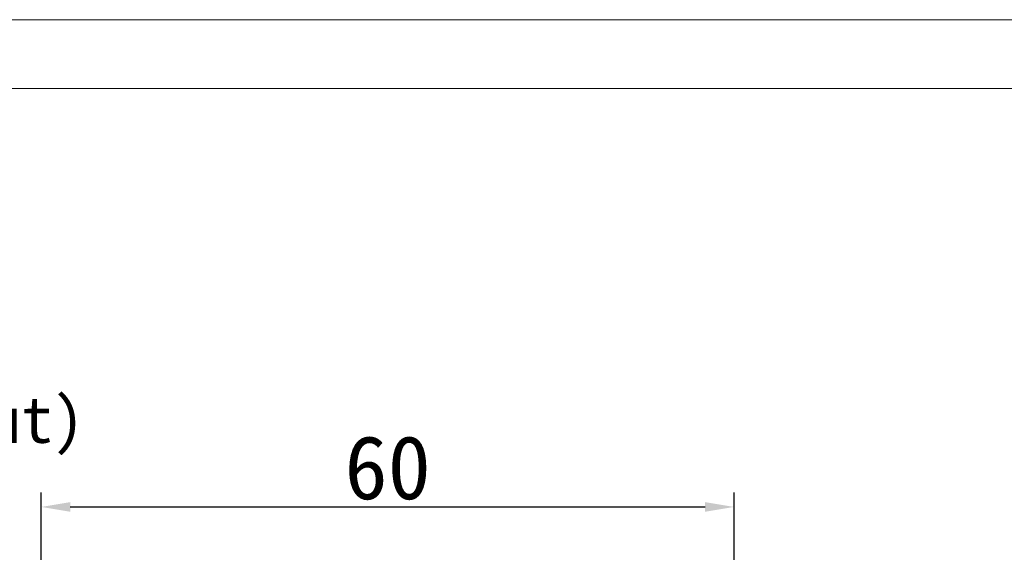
# Model space of a CAD drawing. Header units: millimetres. Extents: x 1384 to 1884, y 1004 to 1358.
# Tile 6 of 8: x 1588 to 1673, y 1312 to 1358. Entities that reach past the tile are written whole.
import ezdxf

# ---------------------------------------------------------------- set-up
doc = ezdxf.new("R2010")
doc.units = ezdxf.units.MM
doc.header["$PDSIZE"] = -5
doc.layers.get('0').update_dxf_attribs({"lineweight": 18})
doc.layers.get('Defpoints').update_dxf_attribs({"lineweight": 18})
doc.layers.add('尺寸线', color=7, linetype='Continuous', lineweight=18)
doc.layers.add('尺寸线层', color=3, linetype='Continuous', lineweight=18)
doc.styles.add('工程字', font='txt')
doc.dimstyles.new('副本 ISO-25', dxfattribs={"dimtxt": 5.5, "dimasz": 2.5, "dimexe": 1.25, "dimexo": 0.625, "dimtad": 1, "dimtxsty": '工程字', "dimcen": 2.5, "dimdle": 5, "dimadec": 0, "dimazin": 0, "dimtfac": 1, "dimtmove": 0, "dimatfit": 3, "dimfxl": 1, "dimtolj": 1, "dimarcsym": 0})

# ---------------------------------------------------------------- blocks, each defined once
blk = doc.blocks.new('*D113')
at = {"layer": 'Defpoints', "color": 0}
for p in [(1649.525, 1316.098), (1589.525, 1304.508), (1649.525, 1304.508)]:
    blk.add_point(p, dxfattribs=at)
at = {"layer": '尺寸线层', "color": 0, "lineweight": -2}
for p, q in [((1589.525, 1305.133), (1589.525, 1317.348)), ((1649.525, 1305.133), (1649.525, 1317.348)), ((1592.025, 1316.098), (1647.025, 1316.098))]:
    blk.add_line(p, q, dxfattribs=at)
at = {"layer": '尺寸线层', "color": 0}
for points in [[(1592.025, 1316.515), (1592.025, 1315.681), (1589.525, 1316.098)], [(1647.025, 1315.681), (1647.025, 1316.515), (1649.525, 1316.098)]]:
    blk.add_solid(points, dxfattribs=at)
at = {"layer": '尺寸线层', "color": 0, "insert": (1619.525, 1319.473), "char_height": 5.5, "attachment_point": 5, "style": '工程字'}
blk.add_mtext('\\A1;60', dxfattribs=at)

msp = doc.modelspace()

# ---------------------------------------------------------------- linework, layer by layer
for points in [[(1383.7028, 1004.2336), (1884.3809, 1004.2336), (1884.3809, 1358.2845), (1383.7028, 1358.2845)], [(1413.5051, 1010.194), (1878.4204, 1010.194), (1878.4204, 1352.324), (1413.5051, 1352.324)]]:
    msp.add_lwpolyline(points, close=True)

# ---------------------------------------------------------------- texts
at = {"layer": '尺寸线', "color": 0, "linetype": 'ByBlock', "insert": (1557.8196, 1325.6484), "char_height": 4, "width": 39.380505, "attachment_point": 1, "style": '工程字'}
msp.add_mtext('{\\fKaiTi_GB2312|b0|i0|c134|p49;输入端(Input)\\P}', dxfattribs=at)

# ---------------------------------------------------------------- dimensions: what is measured, and where the dimension line sits
at = {"layer": '尺寸线层'}
dim = msp.add_linear_dim(base=(1649.5254, 1316.0981), p1=(1589.5254, 1304.5079), p2=(1649.5254, 1304.5079), dimstyle='副本 ISO-25', dxfattribs=at)
dim.commit()
dim.dimension.update_dxf_attribs({"geometry": '*D113', "text_midpoint": (1619.5254, 1319.4731)})

doc.saveas('drawing.dxf')
